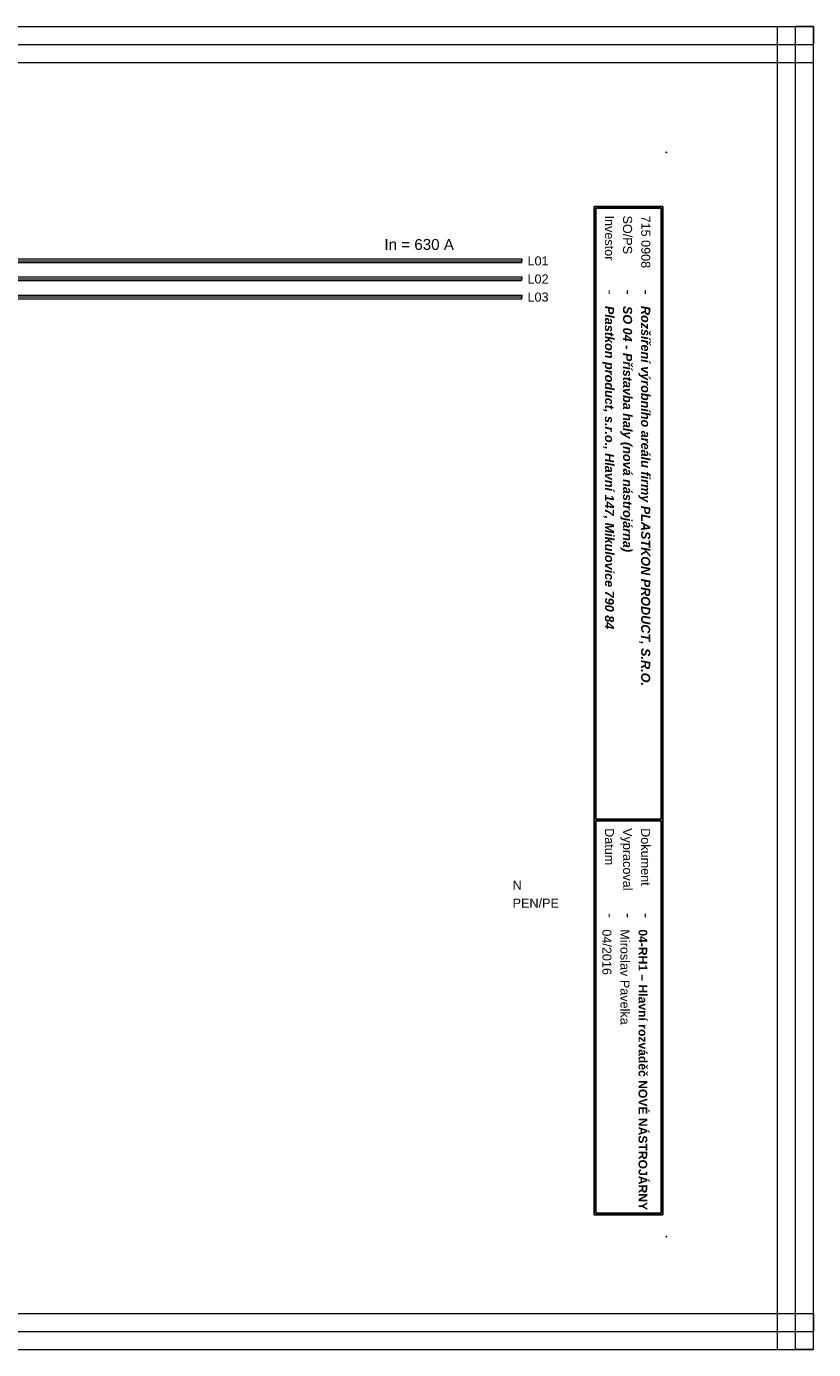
# Model space of a CAD drawing. Extents: x -1130 to 2703, y 1069 to 2560.
# Tile 29 of 31: x 2485 to 2703, y 1646 to 2012. Entities that reach past the tile are written whole.
import ezdxf

# ---------------------------------------------------------------- set-up
doc = ezdxf.new("R2010")
doc.units = 0
doc.header["$MEASUREMENT"] = 0
for name, color, linetype in [('1-KRESBA', 7, 'Continuous'), ('__Bílá', 7, 'Continuous'), ('__Oranžová', 30, 'Continuous'), ('__Svmodrá', 4, 'Continuous'), ('__Vínová 220', 220, 'Continuous'), ('__Zelená', 3, 'Continuous')]:
    doc.layers.add(name, color=color, linetype=linetype)
doc.styles.add('Arial', font='arial.ttf')

msp = doc.modelspace()

# ---------------------------------------------------------------- linework, layer by layer
at = {"layer": '__Bílá'}
for p, q in [((2661.02, 1962.39), (2642.02, 1962.39)), ((2642.02, 1962.39), (2642.02, 1683.39)), ((2661.02, 1962.39), (2661.02, 1683.39)), ((2660.52, 1961.89), (2642.52, 1961.89)), ((2642.52, 1961.89), (2642.52, 1792.89)), ((2660.52, 1961.89), (2660.52, 1792.89)), ((2660.52, 1792.89), (2642.52, 1792.89)), ((2660.52, 1792.39), (2642.52, 1792.39)), ((2642.52, 1792.39), (2642.52, 1683.89)), ((2660.52, 1792.39), (2660.52, 1683.89)), ((2642.02, 1683.39), (2661.02, 1683.39)), ((2642.52, 1683.89), (2660.52, 1683.89))]:
    msp.add_line(p, q, dxfattribs=at)
for p in [(2662.02, 1977.39), (2662.02, 1677.39)]:
    msp.add_point(p, dxfattribs=at)
at = {"layer": '__Oranžová', "lineweight": 0}
for p, q in [((2272.02, 1947.89), (2622.02, 1947.89)), ((2622.02, 1947.89), (2622.02, 1947.39)), ((2272.02, 1947.39), (2622.02, 1947.39)), ((2272.02, 1946.89), (2622.02, 1946.89)), ((2622.02, 1946.89), (2622.02, 1947.39)), ((2272.02, 1942.89), (2622.02, 1942.89)), ((2272.02, 1942.39), (2622.02, 1942.39)), ((2272.02, 1941.89), (2622.02, 1941.89)), ((2622.02, 1942.89), (2622.02, 1942.39)), ((2622.02, 1941.89), (2622.02, 1942.39)), ((2272.02, 1937.89), (2622.02, 1937.89)), ((2272.02, 1937.39), (2622.02, 1937.39)), ((2272.02, 1936.89), (2622.02, 1936.89)), ((2622.02, 1937.89), (2622.02, 1937.39)), ((2622.02, 1936.89), (2622.02, 1937.39))]:
    msp.add_line(p, q, dxfattribs=at)
at = {"layer": '__Vínová 220', "lineweight": 0}
for p, q in [((2206.3, 2012.21), (2702.71, 2012.21)), ((2692.71, 1646.13), (2692.71, 2012.21)), ((2692.71, 2012.21), (2697.71, 2012.21)), ((2697.71, 1646.13), (2697.71, 2012.21)), ((2702.71, 2012.21), (2697.71, 2012.21)), ((2702.71, 2012.21), (2702.71, 2007.21)), ((2702.71, 1646.13), (2702.71, 2012.21)), ((2206.3, 2007.21), (2702.71, 2007.21)), ((2702.71, 2002.21), (2702.71, 2007.21)), ((2206.3, 2002.21), (2702.71, 2002.21)), ((2206.3, 1656.13), (2702.71, 1656.13)), ((2702.71, 1656.13), (2702.71, 1651.13)), ((2206.3, 1651.13), (2702.71, 1651.13)), ((2702.71, 1646.13), (2702.71, 1651.13)), ((2206.3, 1646.13), (2702.71, 1646.13)), ((2692.71, 1646.13), (2697.71, 1646.13)), ((2702.71, 1646.13), (2697.71, 1646.13))]:
    msp.add_line(p, q, dxfattribs=at)

# ---------------------------------------------------------------- texts
at = {"layer": '1-KRESBA', "color": 4, "linetype": 'Continuous', "style": 'Arial'}
msp.add_text('In = 630 A', height=3, dxfattribs=at).set_placement((2584.02, 1950.39))
at = {"layer": '__Bílá', "style": 'Arial'}
for s, height, p in [('Investor', 2.5, (2645.02, 1959.89)), ('SO/PS', 2.5, (2650.02, 1959.89)), ('-', 3, (2645.02, 1939.39)), ('-', 3, (2650.02, 1939.39)), ('-', 3, (2655.02, 1939.39)), ('Vypracoval', 2.5, (2650.02, 1790.39)), ('Datum', 2.5, (2645.02, 1790.39)), ('Dokument', 2.5, (2655.02, 1790.39)), ('-', 3, (2645.02, 1766.89)), ('-', 3, (2650.02, 1766.89)), ('-', 3, (2655.02, 1766.89))]:
    msp.add_text(s, height=height, rotation=270, dxfattribs=at).set_placement(p)
at = {"layer": '__Oranžová', "lineweight": 0, "style": 'Arial'}
for s, p in [('L01', (2623.59, 1946.08)), ('L02', (2623.59, 1941.08)), ('L03', (2623.59, 1936.08))]:
    msp.add_text(s, height=2.5, dxfattribs=at).set_placement(p)
at = {"layer": '__Svmodrá', "linetype": 'Continuous', "style": 'Arial'}
msp.add_text('N', height=2.5, dxfattribs=at).set_placement((2619.47, 1773.39))
at = {"layer": '__Vínová 220', "char_height": 2.5, "attachment_point": 7, "rotation": 270, "style": 'Arial'}
for s, insert in [('715 0908\\P', (2655.02, 1959.89)), ('{\\fArial|b1|i1|c238|p34;Plastkon product, s.r.o., Hlavní 147, Mikulovice 790 84}', (2644.27, 1934.89)), ('{\\fArial|b1|i1|c238|p34;SO 04 - Přístavba haly (nová nástrojárna)}', (2649.27, 1934.89)), ('{\\fArial|b1|i1|c238|p34;Rozšíření výrobního areálu firmy PLASTKON PRODUCT, S.R.O.}', (2654.27, 1934.89)), ('04/2016\\P', (2644.27, 1762.39)), ('Miroslav Pavelka', (2649.27, 1762.39)), ('{\\fArial|b1|i0|c238|p34;\\H0.96x;04-RH1 – Hlavní rozváděč NOVÉ NÁSTROJÁRNY}\\P', (2654.27, 1762.39))]:
    msp.add_mtext(s, dxfattribs=dict(at, insert=insert))
at = {"layer": '__Zelená', "linetype": 'Continuous', "style": 'Arial'}
msp.add_text('PEN/PE', height=2.5, dxfattribs=at).set_placement((2619.47, 1768.39))

doc.saveas('drawing.dxf')
